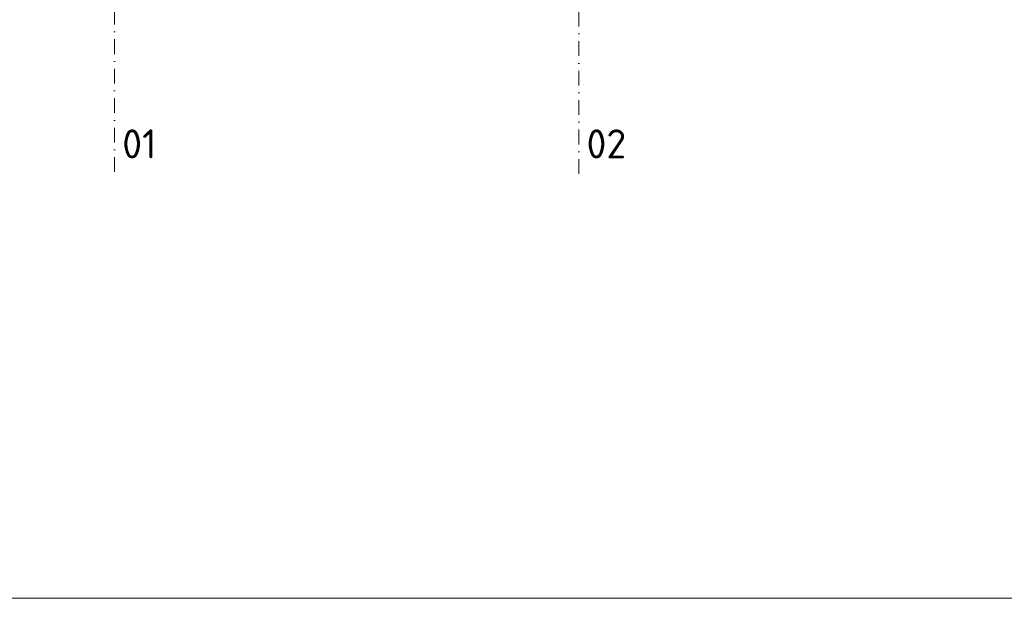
# Model space of a CAD drawing. Header units: millimetres. Extents: x -796345 to 3713765, y -2985421 to 2187451.
# Tile 59 of 256: x -2447 to 23000, y -132575 to -117613. Entities that reach past the tile are written whole.
import ezdxf

# ---------------------------------------------------------------- set-up
doc = ezdxf.new("R2010")
doc.units = ezdxf.units.MM
doc.linetypes.add('CENTERX2', pattern=[101.6, 63.5, -12.7, 12.7, -12.7])
doc.linetypes.add('DASHDOT', pattern=[25.4, 12.7, -6.35, 0, -6.35])
doc.layers.add('A99_N_kce-rez-ten', color=4, linetype='Continuous', lineweight=9)
doc.layers.add('A99_N_osy', color=1, linetype='CENTERX2', lineweight=9)
doc.styles.add('ad_popis 100', font='isocpeur.ttf', dxfattribs={"height": 200})

msp = doc.modelspace()

# ---------------------------------------------------------------- linework, layer by layer
at = {"layer": 'A99_N_osy', "linetype": 'DASHDOT', "lineweight": 9, "ltscale": 30}
for points in [[(0, -121550), (0, -101085)], [(12000, -121600), (12000, -101085)]]:
    msp.add_lwpolyline(points, dxfattribs=at)

# ---------------------------------------------------------------- texts
at = {"layer": 'A99_N_osy', "lineweight": 0, "char_height": 750, "attachment_point": 1, "style": 'ad_popis 100', "bg_fill": 3, "box_fill_scale": 1, "bg_fill_color": 256, "bg_fill_transparency": 0}
for s, insert in [('01', (202.5, -120450)), ('02', (12202.5, -120450))]:
    msp.add_mtext_dynamic_manual_height_columns(s, width=832.5, gutter_width=1000, heights=[0], dxfattribs=dict(at, insert=insert))

# ---------------------------------------------------------------- next in the draw order: linework, layer by layer
at = {"layer": 'A99_N_kce-rez-ten', "color": 3, "linetype": 'Continuous', "lineweight": 0, "ltscale": 0.5}
msp.add_lwpolyline([(-19352.5, -96690), (154127.5, -96690), (154127.5, -132575), (-19352.5, -132575)], close=True, dxfattribs=at)

doc.saveas('drawing.dxf')
